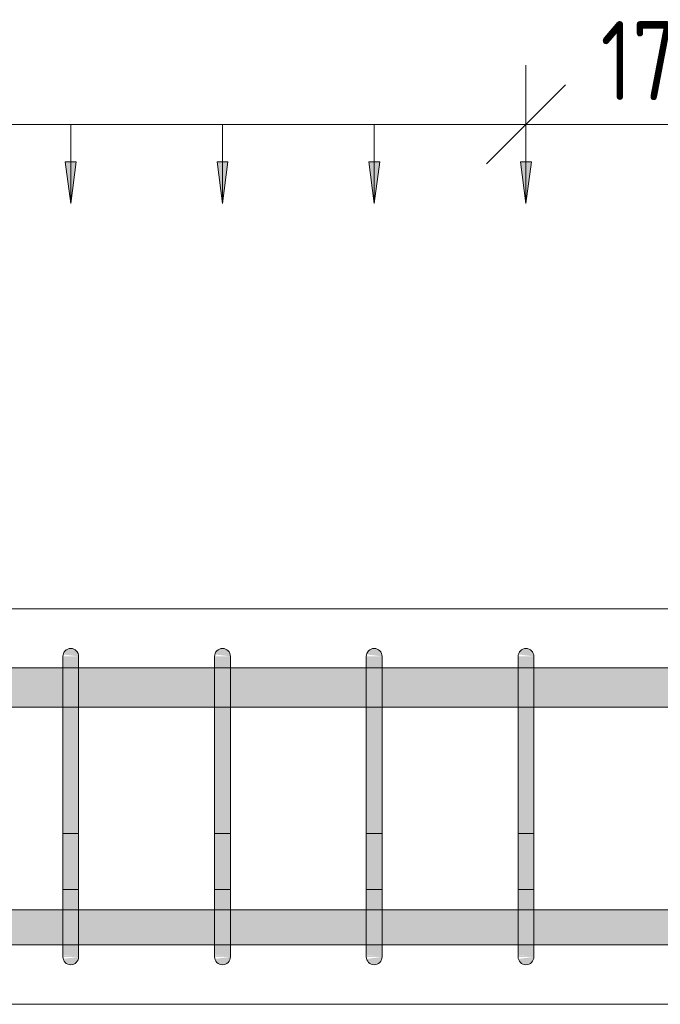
# Model space of a CAD drawing. Header units: millimetres. Extents: x 4307 to 42792, y 1610 to 10025.
# Tile 64 of 256: x 11118 to 11523, y 8670 to 9293. Entities that reach past the tile are written whole.
import ezdxf

# ---------------------------------------------------------------- set-up
doc = ezdxf.new("R2010")
doc.units = ezdxf.units.MM
for name, color, linetype, lineweight in [('A-ANNO-DIMS', 211, 'Continuous', 5), ('A-ANNO-DIMS-25', 211, 'Continuous', 5), ('S-BEAM', 12, 'Continuous', 9), ('S-RBAR', 171, 'Continuous', 5)]:
    doc.layers.add(name, color=color, linetype=linetype, lineweight=lineweight)
doc.styles.add('Arial_1', font='arial.ttf', dxfattribs={"height": 62.5})
doc.styles.add('ISOCPEUR_2', font='isocpeur.ttf', dxfattribs={"width": 0.8, "height": 50})
doc.dimstyles.new('Vnitřní', dxfattribs={"dimscale": 304.8, "dimtxt": 49.799059, "dimasz": 0.164042, "dimexe": 0.123031, "dimexo": 0.0625, "dimgap": 0, "dimtad": 1, "dimdec": 0, "dimzin": 0, "dimdsep": 46, "dimtxsty": 'ISOCPEUR_2', "dimblk1": 'OBLIQUE', "dimblk2": 'OBLIQUE', "dimsah": 1, "dimcen": 0.09, "dimdle": 0.123031, "dimazin": 0, "dimtfac": 1, "dimtdec": 4, "dimtix": 1, "dimtmove": 0, "dimatfit": 3, "dimfxl": 0.123031, "dimfxlon": 1, "dimtvp": 1, "dimtolj": 1, "dimtzin": 0, "dimarcsym": 2})
doc.dimstyles.new('Výztuž_kusy__řezy_', dxfattribs={"dimscale": 304.8, "dimtxt": 0.18, "dimasz": 0, "dimexe": 0, "dimexo": 0.0625, "dimgap": 0.082021, "dimtad": 1, "dimdec": 0, "dimzin": 0, "dimdsep": 46, "dimtxsty": 'Arial_1', "dimblk1": 'NONE', "dimblk2": 'NONE', "dimsah": 1, "dimcen": 0.09, "dimazin": 0, "dimtfac": 1, "dimtdec": 4, "dimtix": 1, "dimtmove": 0, "dimatfit": 3, "dimfxl": 0.164042, "dimfxlon": 1, "dimtvp": 1, "dimtfill": 1, "dimtolj": 1, "dimtzin": 0, "dimarcsym": 2})

# ---------------------------------------------------------------- blocks, each defined once
blk = doc.blocks.new('DIMBLOCK67-V1')
at = {"layer": 'A-ANNO-DIMS-25'}
for points in [[(11054.14, 9176.43), (11057.6, 9202.72), (11050.68, 9202.72)], [(11150.16, 9176.43), (11153.62, 9202.72), (11146.7, 9202.72)]]:
    blk.add_hatch(color=256, dxfattribs=at).paths.add_polyline_path(points)
for p, q in [((11054.14, 9226.43), (11150.16, 9226.43)), ((11054.14, 9226.43), (11054.14, 9226.43)), ((11054.14, 9226.43), (11054.14, 9176.43)), ((11150.16, 9226.43), (11150.16, 9226.43)), ((11150.16, 9226.43), (11150.16, 9176.43)), ((11057.6, 9202.72), (11050.68, 9202.72)), ((11050.68, 9202.72), (11054.14, 9176.43)), ((11054.14, 9176.43), (11057.6, 9202.72)), ((11153.62, 9202.72), (11146.7, 9202.72)), ((11146.7, 9202.72), (11150.16, 9176.43)), ((11150.16, 9176.43), (11153.62, 9202.72))]:
    blk.add_line(p, q, dxfattribs=at)
blk = doc.blocks.new('_None')
blk = doc.blocks.new('DIMBLOCK68-V1')
at = {"layer": 'A-ANNO-DIMS-25'}
for points in [[(11150.16, 9176.43), (11153.62, 9202.72), (11146.7, 9202.72)], [(11246.17, 9176.43), (11249.63, 9202.72), (11242.71, 9202.72)]]:
    blk.add_hatch(color=256, dxfattribs=at).paths.add_polyline_path(points)
for p, q in [((11150.16, 9226.43), (11246.17, 9226.43)), ((11150.16, 9226.43), (11150.16, 9226.43)), ((11150.16, 9226.43), (11150.16, 9176.43)), ((11246.17, 9226.43), (11246.17, 9226.43)), ((11246.17, 9226.43), (11246.17, 9176.43)), ((11153.62, 9202.72), (11146.7, 9202.72)), ((11146.7, 9202.72), (11150.16, 9176.43)), ((11150.16, 9176.43), (11153.62, 9202.72)), ((11249.63, 9202.72), (11242.71, 9202.72)), ((11242.71, 9202.72), (11246.17, 9176.43)), ((11246.17, 9176.43), (11249.63, 9202.72))]:
    blk.add_line(p, q, dxfattribs=at)
blk = doc.blocks.new('DIMBLOCK69-V1')
at = {"layer": 'A-ANNO-DIMS-25'}
for points in [[(11246.17, 9176.43), (11249.63, 9202.72), (11242.71, 9202.72)], [(11342.19, 9176.43), (11345.65, 9202.72), (11338.73, 9202.72)]]:
    blk.add_hatch(color=256, dxfattribs=at).paths.add_polyline_path(points)
for p, q in [((11246.17, 9226.43), (11342.19, 9226.43)), ((11246.17, 9226.43), (11246.17, 9226.43)), ((11246.17, 9226.43), (11246.17, 9176.43)), ((11342.19, 9226.43), (11342.19, 9226.43)), ((11342.19, 9226.43), (11342.19, 9176.43)), ((11249.63, 9202.72), (11242.71, 9202.72)), ((11242.71, 9202.72), (11246.17, 9176.43)), ((11246.17, 9176.43), (11249.63, 9202.72)), ((11345.65, 9202.72), (11338.73, 9202.72)), ((11338.73, 9202.72), (11342.19, 9176.43)), ((11342.19, 9176.43), (11345.65, 9202.72))]:
    blk.add_line(p, q, dxfattribs=at)
blk = doc.blocks.new('DIMBLOCK70-V1')
at = {"layer": 'A-ANNO-DIMS-25'}
for points in [[(11342.19, 9176.43), (11345.65, 9202.72), (11338.73, 9202.72)], [(11438.2, 9176.43), (11441.67, 9202.72), (11434.74, 9202.72)]]:
    blk.add_hatch(color=256, dxfattribs=at).paths.add_polyline_path(points)
for p, q in [((11342.19, 9226.43), (11438.2, 9226.43)), ((11342.19, 9226.43), (11342.19, 9226.43)), ((11342.19, 9226.43), (11342.19, 9176.43)), ((11438.2, 9226.43), (11438.2, 9226.43)), ((11438.2, 9226.43), (11438.2, 9176.43)), ((11345.65, 9202.72), (11338.73, 9202.72)), ((11338.73, 9202.72), (11342.19, 9176.43)), ((11342.19, 9176.43), (11345.65, 9202.72)), ((11441.67, 9202.72), (11434.74, 9202.72)), ((11434.74, 9202.72), (11438.2, 9176.43)), ((11438.2, 9176.43), (11441.67, 9202.72))]:
    blk.add_line(p, q, dxfattribs=at)
blk = doc.blocks.new('DIMBLOCK71-V1')
at = {"layer": 'A-ANNO-DIMS-25'}
for points in [[(10190, 9176.43), (10193.46, 9202.72), (10186.54, 9202.72)], [(10286.02, 9176.43), (10289.48, 9202.72), (10282.55, 9202.72)], [(10382.03, 9176.43), (10385.49, 9202.72), (10378.57, 9202.72)], [(10478.05, 9176.43), (10481.51, 9202.72), (10474.59, 9202.72)], [(10574.06, 9176.43), (10577.52, 9202.72), (10570.6, 9202.72)], [(10670.08, 9176.43), (10673.54, 9202.72), (10666.62, 9202.72)], [(10766.09, 9176.43), (10769.56, 9202.72), (10762.63, 9202.72)], [(10862.11, 9176.43), (10865.57, 9202.72), (10858.65, 9202.72)], [(10958.13, 9176.43), (10961.59, 9202.72), (10954.66, 9202.72)], [(11054.14, 9176.43), (11057.6, 9202.72), (11050.68, 9202.72)], [(11150.16, 9176.43), (11153.62, 9202.72), (11146.7, 9202.72)], [(11246.17, 9176.43), (11249.63, 9202.72), (11242.71, 9202.72)], [(11342.19, 9176.43), (11345.65, 9202.72), (11338.73, 9202.72)], [(11438.2, 9176.43), (11441.67, 9202.72), (11434.74, 9202.72)]]:
    blk.add_hatch(color=256, dxfattribs=at).paths.add_polyline_path(points)
for p, q in [((10190, 9226.43), (11438.2, 9226.43)), ((10190, 9226.43), (10286.02, 9226.43)), ((10190, 9226.43), (10190, 9226.43)), ((10190, 9226.43), (10190, 9176.43)), ((10286.02, 9226.43), (10382.03, 9226.43)), ((10286.02, 9226.43), (10286.02, 9226.43)), ((10286.02, 9226.43), (10286.02, 9176.43)), ((10382.03, 9226.43), (10478.05, 9226.43)), ((10382.03, 9226.43), (10382.03, 9226.43)), ((10382.03, 9226.43), (10382.03, 9176.43)), ((10478.05, 9226.43), (10574.06, 9226.43)), ((10478.05, 9226.43), (10478.05, 9226.43)), ((10478.05, 9226.43), (10478.05, 9176.43)), ((10574.06, 9226.43), (10670.08, 9226.43)), ((10574.06, 9226.43), (10574.06, 9226.43)), ((10574.06, 9226.43), (10574.06, 9176.43)), ((10670.08, 9226.43), (10766.09, 9226.43)), ((10670.08, 9226.43), (10670.08, 9226.43)), ((10670.08, 9226.43), (10670.08, 9176.43)), ((10766.09, 9226.43), (10862.11, 9226.43)), ((10766.09, 9226.43), (10766.09, 9226.43)), ((10766.09, 9226.43), (10766.09, 9176.43)), ((10862.11, 9226.43), (10958.13, 9226.43)), ((10862.11, 9226.43), (10862.11, 9226.43)), ((10862.11, 9226.43), (10862.11, 9176.43)), ((10958.13, 9226.43), (11054.14, 9226.43)), ((10958.13, 9226.43), (10958.13, 9226.43)), ((10958.13, 9226.43), (10958.13, 9176.43)), ((11054.14, 9226.43), (11150.16, 9226.43)), ((11054.14, 9226.43), (11054.14, 9226.43)), ((11054.14, 9226.43), (11054.14, 9176.43)), ((11150.16, 9226.43), (11246.17, 9226.43)), ((11150.16, 9226.43), (11150.16, 9226.43)), ((11150.16, 9226.43), (11150.16, 9176.43)), ((11246.17, 9226.43), (11342.19, 9226.43)), ((11246.17, 9226.43), (11246.17, 9226.43)), ((11246.17, 9226.43), (11246.17, 9176.43)), ((11342.19, 9226.43), (11438.2, 9226.43)), ((11342.19, 9226.43), (11342.19, 9226.43)), ((11342.19, 9226.43), (11342.19, 9176.43)), ((11438.2, 9226.43), (11438.2, 9226.43)), ((11438.2, 9226.43), (11438.2, 9176.43)), ((10193.46, 9202.72), (10186.54, 9202.72)), ((10186.54, 9202.72), (10190, 9176.43)), ((10190, 9176.43), (10193.46, 9202.72)), ((10289.48, 9202.72), (10282.55, 9202.72)), ((10282.55, 9202.72), (10286.02, 9176.43)), ((10286.02, 9176.43), (10289.48, 9202.72)), ((10385.49, 9202.72), (10378.57, 9202.72)), ((10378.57, 9202.72), (10382.03, 9176.43)), ((10382.03, 9176.43), (10385.49, 9202.72)), ((10481.51, 9202.72), (10474.59, 9202.72)), ((10474.59, 9202.72), (10478.05, 9176.43)), ((10478.05, 9176.43), (10481.51, 9202.72)), ((10577.52, 9202.72), (10570.6, 9202.72)), ((10570.6, 9202.72), (10574.06, 9176.43)), ((10574.06, 9176.43), (10577.52, 9202.72)), ((10673.54, 9202.72), (10666.62, 9202.72)), ((10666.62, 9202.72), (10670.08, 9176.43)), ((10670.08, 9176.43), (10673.54, 9202.72)), ((10769.56, 9202.72), (10762.63, 9202.72)), ((10762.63, 9202.72), (10766.09, 9176.43)), ((10766.09, 9176.43), (10769.56, 9202.72)), ((10865.57, 9202.72), (10858.65, 9202.72)), ((10858.65, 9202.72), (10862.11, 9176.43)), ((10862.11, 9176.43), (10865.57, 9202.72)), ((10961.59, 9202.72), (10954.66, 9202.72)), ((10954.66, 9202.72), (10958.13, 9176.43)), ((10958.13, 9176.43), (10961.59, 9202.72)), ((11057.6, 9202.72), (11050.68, 9202.72)), ((11050.68, 9202.72), (11054.14, 9176.43)), ((11054.14, 9176.43), (11057.6, 9202.72)), ((11153.62, 9202.72), (11146.7, 9202.72)), ((11146.7, 9202.72), (11150.16, 9176.43)), ((11150.16, 9176.43), (11153.62, 9202.72)), ((11249.63, 9202.72), (11242.71, 9202.72)), ((11242.71, 9202.72), (11246.17, 9176.43)), ((11246.17, 9176.43), (11249.63, 9202.72)), ((11345.65, 9202.72), (11338.73, 9202.72)), ((11338.73, 9202.72), (11342.19, 9176.43)), ((11342.19, 9176.43), (11345.65, 9202.72)), ((11441.67, 9202.72), (11434.74, 9202.72)), ((11434.74, 9202.72), (11438.2, 9176.43)), ((11438.2, 9176.43), (11441.67, 9202.72))]:
    blk.add_line(p, q, dxfattribs=at)
blk = doc.blocks.new('DIMBLOCK208-V1')
at = {"layer": 'A-ANNO-DIMS-25'}
for p, q in [((11438.2, 9226.43), (11438.2, 9263.93)), ((11608.2, 9226.43), (11608.2, 9263.93)), ((11438.2, 9226.43), (11463.2, 9251.43)), ((11608.2, 9226.43), (11633.2, 9251.43)), ((11400.7, 9226.43), (11645.7, 9226.43)), ((11438.2, 9226.43), (11413.2, 9201.43)), ((11438.2, 9226.43), (11438.2, 9188.93)), ((11608.2, 9226.43), (11583.2, 9201.43)), ((11608.2, 9226.43), (11608.2, 9188.93))]:
    blk.add_line(p, q, dxfattribs=at)
at = {"layer": 'A-ANNO-DIMS-25', "color": 0, "insert": (11485.38, 9291.76), "char_height": 50, "width": 90.7875, "attachment_point": 1, "line_spacing_factor": 1.149209, "style": 'ISOCPEUR_2'}
blk.add_mtext('170', dxfattribs=at)
blk = doc.blocks.new('_Oblique')
at = {"color": 0, "linetype": 'ByBlock', "lineweight": -2}
blk.add_line((-0.5, -0.5), (0.5, 0.5), dxfattribs=at)

msp = doc.modelspace()

# ---------------------------------------------------------------- hatches: boundary and pattern name
at = {"layer": 'S-RBAR'}
for points in [[(11155.16, 8890), (11154.99, 8891.29), (11154.49, 8892.5), (11153.69, 8893.54), (11152.66, 8894.33), (11151.45, 8894.83), (11150.16, 8895), (11148.86, 8894.83), (11147.66, 8894.33), (11146.62, 8893.54), (11145.83, 8892.5), (11145.33, 8891.29), (11154.99, 8890.02)], [(11251.17, 8890), (11251, 8891.29), (11250.5, 8892.5), (11249.71, 8893.54), (11248.67, 8894.33), (11247.47, 8894.83), (11246.17, 8895), (11244.88, 8894.83), (11243.67, 8894.33), (11242.64, 8893.54), (11241.84, 8892.5), (11241.34, 8891.29), (11251, 8890.02)], [(11347.19, 8890), (11347.02, 8891.29), (11346.52, 8892.5), (11345.72, 8893.54), (11344.69, 8894.33), (11343.48, 8894.83), (11342.19, 8895), (11340.89, 8894.83), (11339.69, 8894.33), (11338.65, 8893.54), (11337.86, 8892.5), (11337.36, 8891.29), (11347.02, 8890.02)], [(11443.2, 8890), (11443.03, 8891.29), (11442.53, 8892.5), (11441.74, 8893.54), (11440.7, 8894.33), (11439.5, 8894.83), (11438.2, 8895), (11436.91, 8894.83), (11435.7, 8894.33), (11434.67, 8893.54), (11433.87, 8892.5), (11433.38, 8891.29), (11443.03, 8890.02)], [(11155.16, 8865), (11155.16, 8890), (11145.16, 8890), (11145.16, 8865)], [(11251.17, 8865), (11251.17, 8890), (11241.17, 8890), (11241.17, 8865)], [(11347.19, 8865), (11347.19, 8890), (11337.19, 8890), (11337.19, 8865)], [(11443.2, 8865), (11443.2, 8890), (11433.2, 8890), (11433.2, 8865)], [(11155.16, 8725), (11155.16, 8865), (11145.16, 8865), (11145.16, 8725)], [(11251.17, 8725), (11251.17, 8865), (11241.17, 8865), (11241.17, 8725)], [(11347.19, 8725), (11347.19, 8865), (11337.19, 8865), (11337.19, 8725)], [(11443.2, 8725), (11443.2, 8865), (11433.2, 8865), (11433.2, 8725)], [(11150.16, 8695), (11151.45, 8695.17), (11152.66, 8695.67), (11153.69, 8696.46), (11154.49, 8697.5), (11154.99, 8698.71), (11154.99, 8699.98), (11145.33, 8698.71), (11145.83, 8697.5), (11146.62, 8696.46), (11147.66, 8695.67), (11148.86, 8695.17)], [(11246.17, 8695), (11247.47, 8695.17), (11248.67, 8695.67), (11249.71, 8696.46), (11250.5, 8697.5), (11251, 8698.71), (11251, 8699.98), (11241.34, 8698.71), (11241.84, 8697.5), (11242.64, 8696.46), (11243.67, 8695.67), (11244.88, 8695.17)], [(11342.19, 8695), (11343.48, 8695.17), (11344.69, 8695.67), (11345.72, 8696.46), (11346.52, 8697.5), (11347.02, 8698.71), (11347.02, 8699.98), (11337.36, 8698.71), (11337.86, 8697.5), (11338.65, 8696.46), (11339.69, 8695.67), (11340.89, 8695.17)], [(11438.2, 8695), (11439.5, 8695.17), (11440.7, 8695.67), (11441.74, 8696.46), (11442.53, 8697.5), (11443.03, 8698.71), (11443.03, 8699.98), (11433.38, 8698.71), (11433.87, 8697.5), (11435.2, 8696.05), (11435.7, 8695.67), (11436.91, 8695.17)]]:
    msp.add_hatch(color=7, dxfattribs=at).paths.add_polyline_path(points)
h = msp.add_hatch(color=7, dxfattribs=at)
h.paths.add_polyline_path([(7690, 8857.8), (7847.89, 8857.8), (7847.89, 8882.8), (7690, 8882.8), (7690, 8879.13)])
h.paths.add_polyline_path([(10963.13, 8857.8), (11049.14, 8857.8), (11049.14, 8882.8), (10963.13, 8882.8), (10963.13, 8865)])
h.paths.add_polyline_path([(12345, 8857.8), (12345, 8882.8), (12180.45, 8882.8), (12180.45, 8857.8), (12338.34, 8857.8)])
h.paths.add_polyline_path([(9995, 8857.8), (10035, 8857.8), (10035, 8882.8), (9995, 8882.8), (9995, 8865)])
h.paths.add_polyline_path([(7857.89, 8857.8), (8030.39, 8857.8), (8030.39, 8882.8), (7857.89, 8882.8), (7857.89, 8865)])
h.paths.add_polyline_path([(9275.54, 8857.8), (9335, 8857.8), (9335, 8882.8), (9245, 8882.8), (9245, 8857.8)])
h.paths.add_polyline_path([(9982.34, 8857.8), (9985, 8857.8), (9985, 8882.8), (9945, 8882.8), (9945, 8857.8)])
h.paths.add_polyline_path([(9395, 8857.8), (9435, 8857.8), (9435, 8882.8), (9395, 8882.8), (9395, 8865)])
h.paths.add_polyline_path([(12170.45, 8857.8), (12170.45, 8882.8), (11991.37, 8882.8), (11991.37, 8857.8), (12102.74, 8857.8)])
h.paths.add_polyline_path([(10045, 8857.8), (10085, 8857.8), (10085, 8882.8), (10045, 8882.8), (10045, 8865)])
h.paths.add_polyline_path([(8040.39, 8857.8), (8212.89, 8857.8), (8212.89, 8882.8), (8040.39, 8882.8), (8040.39, 8865)])
h.paths.add_polyline_path([(9354.08, 8857.8), (9385, 8857.8), (9385, 8882.8), (9345, 8882.8), (9345, 8857.8)])
h.paths.add_polyline_path([(9935, 8857.8), (9935, 8882.8), (9895, 8882.8), (9895, 8857.8), (9903.81, 8857.8)])
h.paths.add_polyline_path([(8222.89, 8857.8), (8371.42, 8857.8), (8371.42, 8882.8), (8222.89, 8882.8), (8222.89, 8865)])
h.paths.add_polyline_path([(10924.74, 8857.8), (10953.13, 8857.8), (10953.13, 8882.8), (10867.11, 8882.8), (10867.11, 8857.8)])
h.paths.add_polyline_path([(10095, 8857.8), (10185, 8857.8), (10185, 8882.8), (10095, 8882.8), (10095, 8865)])
h.paths.add_polyline_path([(11981.37, 8857.8), (11981.37, 8882.8), (11802.29, 8882.8), (11802.29, 8857.8), (11945.67, 8857.8)])
h.paths.add_polyline_path([(10857.11, 8857.8), (10857.11, 8882.8), (10771.09, 8882.8), (10771.09, 8857.8), (10846.21, 8857.8)])
h.paths.add_polyline_path([(9835, 8857.8), (9835, 8882.8), (9795, 8882.8), (9795, 8857.8), (9825.28, 8857.8)])
h.paths.add_polyline_path([(8381.42, 8857.8), (8467.37, 8857.8), (8467.37, 8882.8), (8381.42, 8882.8), (8381.42, 8865)])
h.paths.add_polyline_path([(9885, 8857.8), (9885, 8882.8), (9845, 8882.8), (9845, 8857.8)])
h.paths.add_polyline_path([(8477.37, 8857.8), (8563.33, 8857.8), (8563.33, 8882.8), (8477.37, 8882.8), (8477.37, 8865)])
h.paths.add_polyline_path([(10195, 8857.8), (10281.02, 8857.8), (10281.02, 8882.8), (10195, 8882.8), (10195, 8865)])
h.paths.add_polyline_path([(11792.29, 8857.8), (11792.29, 8882.8), (11613.2, 8882.8), (11613.2, 8857.8), (11788.6, 8857.8)])
h.paths.add_polyline_path([(11059.14, 8857.8), (11145.16, 8857.8), (11145.16, 8882.8), (11059.14, 8882.8), (11059.14, 8865)])
h.paths.add_polyline_path([(9495, 8857.8), (9535, 8857.8), (9535, 8882.8), (9495, 8882.8), (9495, 8865)])
h.paths.add_polyline_path([(9785, 8857.8), (9785, 8882.8), (9745, 8882.8), (9745, 8857.8), (9746.74, 8857.8)])
h.paths.add_polyline_path([(11603.2, 8857.8), (11603.2, 8882.8), (11443.2, 8882.8), (11443.2, 8857.8), (11474.47, 8857.8)])
h.paths.add_polyline_path([(10291.02, 8857.8), (10377.03, 8857.8), (10377.03, 8882.8), (10291.02, 8882.8), (10291.02, 8865)])
h.paths.add_polyline_path([(8573.33, 8857.8), (8659.28, 8857.8), (8659.28, 8882.8), (8573.33, 8882.8), (8573.33, 8865)])
h.paths.add_polyline_path([(9235, 8857.8), (9235, 8882.8), (9149.05, 8882.8), (9149.05, 8857.8), (9197.01, 8857.8)])
h.paths.add_polyline_path([(10761.09, 8857.8), (10761.09, 8882.8), (10675.08, 8882.8), (10675.08, 8857.8), (10689.14, 8857.8)])
h.paths.add_polyline_path([(9685, 8857.8), (9685, 8882.8), (9645, 8882.8), (9645, 8857.8), (9668.21, 8857.8)])
h.paths.add_polyline_path([(8669.28, 8857.8), (8755.23, 8857.8), (8755.23, 8882.8), (8669.28, 8882.8), (8669.28, 8865)])
h.paths.add_polyline_path([(11433.2, 8857.8), (11433.2, 8882.8), (11347.19, 8882.8), (11347.19, 8857.8), (11395.94, 8857.8)])
h.paths.add_polyline_path([(9735, 8857.8), (9735, 8882.8), (9695, 8882.8), (9695, 8857.8)])
h.paths.add_polyline_path([(10387.03, 8857.8), (10473.05, 8857.8), (10473.05, 8882.8), (10387.03, 8882.8), (10387.03, 8865)])
h.paths.add_polyline_path([(8765.23, 8857.8), (8851.19, 8857.8), (8851.19, 8882.8), (8765.23, 8882.8), (8765.23, 8865)])
h.paths.add_polyline_path([(10483.05, 8857.8), (10569.06, 8857.8), (10569.06, 8882.8), (10483.05, 8882.8), (10483.05, 8865)])
h.paths.add_polyline_path([(8861.19, 8857.8), (8947.14, 8857.8), (8947.14, 8882.8), (8861.19, 8882.8), (8861.19, 8865)])
h.paths.add_polyline_path([(9635, 8857.8), (9635, 8882.8), (9595, 8882.8), (9595, 8857.8)])
h.paths.add_polyline_path([(11337.19, 8857.8), (11337.19, 8882.8), (11251.17, 8882.8), (11251.17, 8857.8), (11317.41, 8857.8)])
h.paths.add_polyline_path([(10579.06, 8857.8), (10665.08, 8857.8), (10665.08, 8882.8), (10579.06, 8882.8), (10579.06, 8865)])
h.paths.add_polyline_path([(9445, 8857.8), (9485, 8857.8), (9485, 8882.8), (9445, 8882.8), (9445, 8865)])
h.paths.add_polyline_path([(11241.17, 8857.8), (11241.17, 8882.8), (11155.16, 8882.8), (11155.16, 8857.8), (11160.34, 8857.8)])
h.paths.add_polyline_path([(9585, 8857.8), (9585, 8882.8), (9545, 8882.8), (9545, 8857.8), (9550.41, 8857.8)])
h.paths.add_polyline_path([(8957.14, 8857.8), (9043.09, 8857.8), (9043.09, 8882.8), (8957.14, 8882.8), (8957.14, 8865)])
h.paths.add_polyline_path([(9053.09, 8857.8), (9139.05, 8857.8), (9139.05, 8882.8), (9053.09, 8882.8), (9053.09, 8865)])
h = msp.add_hatch(color=7, dxfattribs=at)
h.paths.add_polyline_path([(12359.53, 8707.64), (12359.53, 8729.64), (12180.45, 8729.64), (12180.45, 8707.64), (12338.34, 8707.64)])
h.paths.add_polyline_path([(13830.46, 8707.64), (13862.89, 8707.92), (13862.89, 8729.64), (13776.87, 8729.64), (13776.87, 8707.64), (13791.2, 8707.64)])
h.paths.add_polyline_path([(11945.67, 8707.64), (11981.37, 8707.92), (11981.37, 8729.64), (11802.29, 8729.64), (11802.29, 8707.64), (11867.14, 8707.64)])
h.paths.add_polyline_path([(10532.07, 8707.64), (10569.06, 8707.92), (10569.06, 8729.64), (10483.05, 8729.64), (10483.05, 8707.64), (10492.81, 8707.64)])
h.paths.add_polyline_path([(9745, 8707.64), (9785, 8707.92), (9785, 8729.64), (9745, 8729.64), (9745, 8707.92)])
h.paths.add_polyline_path([(13872.89, 8707.64), (13958.91, 8707.92), (13958.91, 8729.64), (13872.89, 8729.64), (13872.89, 8707.92)])
h.paths.add_polyline_path([(10579.06, 8707.64), (10665.08, 8707.92), (10665.08, 8729.64), (10579.06, 8729.64), (10579.06, 8707.92)])
h.paths.add_polyline_path([(11991.37, 8707.64), (12170.45, 8707.92), (12170.45, 8729.64), (11991.37, 8729.64), (11991.37, 8707.92)])
h.paths.add_polyline_path([(13968.91, 8707.64), (14054.92, 8707.92), (14054.92, 8729.64), (13968.91, 8729.64), (13968.91, 8707.92)])
h.paths.add_polyline_path([(10675.08, 8707.64), (10761.09, 8707.92), (10761.09, 8729.64), (10675.08, 8729.64), (10675.08, 8707.92)])
h.paths.add_polyline_path([(9727.7, 8707.64), (9735, 8707.92), (9735, 8729.64), (9727.7, 8729.64), (9727.7, 8707.92)])
h.paths.add_polyline_path([(11792.29, 8707.64), (11792.29, 8729.64), (11613.2, 8729.64), (11613.2, 8707.64), (11788.6, 8707.64)])
h.paths.add_polyline_path([(13766.87, 8707.64), (13766.87, 8729.64), (13680.86, 8729.64), (13680.86, 8707.64), (13751.93, 8707.64)])
h.paths.add_polyline_path([(14985, 8707.64), (14985, 8729.64), (14945, 8729.64), (14945, 8707.64), (14969.19, 8707.64)])
h.paths.add_polyline_path([(10473.05, 8707.64), (10473.05, 8729.64), (10387.03, 8729.64), (10387.03, 8707.64), (10453.54, 8707.64)])
h.paths.add_polyline_path([(15002.3, 8707.64), (15002.3, 8729.64), (14995, 8729.64), (14995, 8707.64)])
h.paths.add_polyline_path([(10377.03, 8707.64), (10377.03, 8729.64), (10291.02, 8729.64), (10291.02, 8707.64), (10375.01, 8707.64)])
h.paths.add_polyline_path([(14935, 8707.64), (14935, 8729.64), (14895, 8729.64), (14895, 8707.64), (14929.93, 8707.64)])
h.paths.add_polyline_path([(14064.92, 8707.64), (14150.94, 8707.92), (14150.94, 8729.64), (14064.92, 8729.64), (14064.92, 8707.92)])
h.paths.add_polyline_path([(11603.2, 8707.64), (11603.2, 8729.64), (11443.2, 8729.64), (11443.2, 8707.64), (11592.27, 8707.64)])
h.paths.add_polyline_path([(12369.53, 8707.64), (12548.61, 8707.92), (12548.61, 8729.64), (12369.53, 8729.64), (12369.53, 8707.92)])
h.paths.add_polyline_path([(10281.02, 8707.64), (10281.02, 8729.64), (10195, 8729.64), (10195, 8707.64), (10257.21, 8707.64)])
h.paths.add_polyline_path([(13670.86, 8707.64), (13670.86, 8729.64), (13584.84, 8729.64), (13584.84, 8707.64), (13634.13, 8707.64)])
h.paths.add_polyline_path([(9795, 8707.64), (9835, 8707.92), (9835, 8729.64), (9795, 8729.64), (9795, 8707.92)])
h.paths.add_polyline_path([(14160.94, 8707.64), (14246.95, 8707.92), (14246.95, 8729.64), (14160.94, 8729.64), (14160.94, 8707.92)])
h.paths.add_polyline_path([(10771.09, 8707.64), (10857.11, 8707.92), (10857.11, 8729.64), (10771.09, 8729.64), (10771.09, 8707.92)])
h.paths.add_polyline_path([(9845, 8707.64), (9885, 8707.92), (9885, 8729.64), (9845, 8729.64), (9845, 8707.92)])
h.paths.add_polyline_path([(13574.84, 8707.64), (13574.84, 8729.64), (13488.83, 8729.64), (13488.83, 8707.64), (13555.6, 8707.64)])
h.paths.add_polyline_path([(14256.95, 8707.64), (14342.97, 8707.92), (14342.97, 8729.64), (14256.95, 8729.64), (14256.95, 8707.92)])
h.paths.add_polyline_path([(9895, 8707.64), (9935, 8707.92), (9935, 8729.64), (9895, 8729.64), (9895, 8707.92)])
h.paths.add_polyline_path([(12558.61, 8707.64), (12737.69, 8707.92), (12737.69, 8729.64), (12558.61, 8729.64), (12558.61, 8707.92)])
h.paths.add_polyline_path([(11433.2, 8707.64), (11433.2, 8729.64), (11347.19, 8729.64), (11347.19, 8707.64), (11395.94, 8707.64)])
h.paths.add_polyline_path([(14885, 8707.64), (14885, 8729.64), (14845, 8729.64), (14845, 8707.64), (14851.39, 8707.64)])
h.paths.add_polyline_path([(10185, 8707.64), (10185, 8729.64), (10095, 8729.64), (10095, 8707.64), (10178.68, 8707.64)])
h.paths.add_polyline_path([(14835, 8707.64), (14835, 8729.64), (14795, 8729.64), (14795, 8707.64), (14812.13, 8707.64)])
h.paths.add_polyline_path([(10867.11, 8707.64), (10953.13, 8707.92), (10953.13, 8729.64), (10867.11, 8729.64), (10867.11, 8707.92)])
h.paths.add_polyline_path([(11337.19, 8707.64), (11337.19, 8729.64), (11251.17, 8729.64), (11251.17, 8707.64), (11317.41, 8707.64)])
h.paths.add_polyline_path([(14785, 8707.64), (14785, 8729.64), (14745, 8729.64), (14745, 8707.64), (14772.86, 8707.64)])
h.paths.add_polyline_path([(10963.13, 8707.64), (11049.14, 8707.92), (11049.14, 8729.64), (10963.13, 8729.64), (10963.13, 8707.92)])
h.paths.add_polyline_path([(12747.69, 8707.64), (12926.77, 8707.92), (12926.77, 8729.64), (12747.69, 8729.64), (12747.69, 8707.92)])
h.paths.add_polyline_path([(14352.97, 8707.64), (14438.98, 8707.92), (14438.98, 8729.64), (14352.97, 8729.64), (14352.97, 8707.92)])
h.paths.add_polyline_path([(13478.83, 8707.64), (13478.83, 8729.64), (13392.81, 8729.64), (13392.81, 8707.64), (13477.07, 8707.64)])
h.paths.add_polyline_path([(10085, 8707.64), (10085, 8729.64), (10045, 8729.64), (10045, 8707.64), (10060.88, 8707.64)])
h.paths.add_polyline_path([(14448.98, 8707.64), (14535, 8707.92), (14535, 8729.64), (14448.98, 8729.64), (14448.98, 8707.92)])
h.paths.add_polyline_path([(11241.17, 8707.64), (11241.17, 8729.64), (11155.16, 8729.64), (11155.16, 8707.64), (11238.87, 8707.64)])
h.paths.add_polyline_path([(13382.81, 8707.64), (13382.81, 8729.64), (13296.8, 8729.64), (13296.8, 8707.64), (13359.27, 8707.64)])
h.paths.add_polyline_path([(9945, 8707.64), (9985, 8707.92), (9985, 8729.64), (9945, 8729.64), (9945, 8707.92)])
h.paths.add_polyline_path([(12936.77, 8707.64), (13115.85, 8707.92), (13115.85, 8729.64), (12936.77, 8729.64), (12936.77, 8707.92)])
h.paths.add_polyline_path([(10035, 8707.64), (10035, 8729.64), (9995, 8729.64), (9995, 8707.64), (10021.61, 8707.64)])
h.paths.add_polyline_path([(14735, 8707.64), (14735, 8729.64), (14695, 8729.64), (14695, 8707.64), (14733.59, 8707.64)])
h.paths.add_polyline_path([(11145.16, 8707.64), (11145.16, 8729.64), (11059.14, 8729.64), (11059.14, 8707.64), (11121.07, 8707.64)])
h.paths.add_polyline_path([(14545, 8707.64), (14635, 8707.92), (14635, 8729.64), (14545, 8729.64), (14545, 8707.92)])
h.paths.add_polyline_path([(13286.8, 8707.64), (13286.8, 8729.64), (13125.85, 8729.64), (13125.85, 8707.64), (13280.73, 8707.64)])
h.paths.add_polyline_path([(14685, 8707.64), (14685, 8729.64), (14645, 8729.64), (14645, 8707.64), (14655.06, 8707.64)])
h = msp.add_hatch(color=7, dxfattribs=at)
h.paths.add_polyline_path([(11155.16, 8703.08), (11155.16, 8703.74), (11153.8, 8703.89), (11152.96, 8703.51)])
h.paths.add_polyline_path([(11149.67, 8705.53), (11147.98, 8707.49), (11145.16, 8707.92), (11145.16, 8706.75)])
h.paths.add_polyline_path([(11155.16, 8711.72), (11155.16, 8713.44), (11145.16, 8715.43), (11149.88, 8711.91)])
h.paths.add_polyline_path([(11153.13, 8724.03), (11155.16, 8724.24), (11155.16, 8725), (11145.16, 8725), (11145.16, 8724.03)])
h = msp.add_hatch(color=7, dxfattribs=at)
h.paths.add_polyline_path([(11155.16, 8700), (11155.16, 8703.08), (11152.96, 8703.51), (11153.8, 8703.89), (11155.16, 8703.74), (11155.16, 8711.72), (11150.63, 8711.99), (11145.16, 8715.43), (11145.16, 8708.15), (11148.13, 8707.32), (11149.67, 8705.53), (11145.16, 8706.75), (11145.33, 8700.99), (11147.24, 8700.85), (11151.45, 8700.4)])
h.paths.add_polyline_path([(11145.16, 8700), (11155.16, 8700), (11145.16, 8700.85)])
h.paths.add_polyline_path([(11155.16, 8713.44), (11155.16, 8724.24), (11153.13, 8724.03), (11145.16, 8724.03), (11145.16, 8715.43)])
h = msp.add_hatch(color=7, dxfattribs=at)
h.paths.add_polyline_path([(11251.17, 8703.08), (11251.17, 8703.74), (11249.82, 8703.89), (11248.97, 8703.51)])
h.paths.add_polyline_path([(11245.68, 8705.53), (11244, 8707.49), (11241.17, 8707.92), (11241.17, 8706.75)])
h.paths.add_polyline_path([(11251.17, 8711.72), (11251.17, 8713.44), (11241.17, 8715.43), (11245.9, 8711.91)])
h.paths.add_polyline_path([(11249.14, 8724.03), (11251.17, 8724.24), (11251.17, 8725), (11241.17, 8725), (11241.17, 8724.03)])
h = msp.add_hatch(color=7, dxfattribs=at)
h.paths.add_polyline_path([(11251.17, 8700), (11251.17, 8703.08), (11248.97, 8703.51), (11249.82, 8703.89), (11251.17, 8703.74), (11251.17, 8711.72), (11246.64, 8711.99), (11241.17, 8715.43), (11241.17, 8708.15), (11244.15, 8707.32), (11245.68, 8705.53), (11241.17, 8706.75), (11241.34, 8700.99), (11243.26, 8700.85), (11247.47, 8700.4)])
h.paths.add_polyline_path([(11241.17, 8700), (11251.17, 8700), (11241.17, 8700.85)])
h.paths.add_polyline_path([(11251.17, 8713.44), (11251.17, 8724.24), (11249.14, 8724.03), (11241.17, 8724.03), (11241.17, 8715.43)])
h = msp.add_hatch(color=7, dxfattribs=at)
h.paths.add_polyline_path([(11347.19, 8703.08), (11347.19, 8703.74), (11345.83, 8703.89), (11344.99, 8703.51)])
h.paths.add_polyline_path([(11341.7, 8705.53), (11340.02, 8707.49), (11337.19, 8707.92), (11337.19, 8706.75)])
h.paths.add_polyline_path([(11347.19, 8711.72), (11347.19, 8713.44), (11337.19, 8715.43), (11341.91, 8711.91)])
h.paths.add_polyline_path([(11345.16, 8724.03), (11347.19, 8724.24), (11347.19, 8725), (11337.19, 8725), (11337.19, 8724.03)])
h = msp.add_hatch(color=7, dxfattribs=at)
h.paths.add_polyline_path([(11347.19, 8700), (11347.19, 8703.08), (11344.99, 8703.51), (11345.83, 8703.89), (11347.19, 8703.74), (11347.19, 8711.72), (11342.66, 8711.99), (11337.19, 8715.43), (11337.19, 8708.15), (11340.16, 8707.32), (11341.7, 8705.53), (11337.19, 8706.75), (11337.36, 8700.99), (11339.28, 8700.85), (11343.48, 8700.4)])
h.paths.add_polyline_path([(11337.19, 8700), (11347.19, 8700), (11337.19, 8700.85)])
h.paths.add_polyline_path([(11347.19, 8713.44), (11347.19, 8724.24), (11345.16, 8724.03), (11337.19, 8724.03), (11337.19, 8715.43)])
h = msp.add_hatch(color=7, dxfattribs=at)
h.paths.add_polyline_path([(11443.2, 8703.08), (11443.2, 8703.74), (11441.85, 8703.89), (11441, 8703.51)])
h.paths.add_polyline_path([(11437.71, 8705.53), (11436.03, 8707.49), (11433.2, 8707.92), (11433.2, 8706.75), (11435.2, 8706.21)])
h.paths.add_polyline_path([(11443.2, 8711.72), (11443.2, 8713.44), (11433.2, 8715.43), (11437.93, 8711.91)])
h.paths.add_polyline_path([(11441.18, 8724.03), (11443.2, 8724.24), (11443.2, 8725), (11433.2, 8725), (11433.2, 8724.03)])
h = msp.add_hatch(color=7, dxfattribs=at)
h.paths.add_polyline_path([(11443.2, 8700), (11443.2, 8703.08), (11441, 8703.51), (11441.85, 8703.89), (11443.2, 8703.74), (11443.2, 8711.72), (11438.67, 8711.99), (11433.2, 8715.43), (11433.2, 8708.15), (11436.18, 8707.32), (11437.71, 8705.53), (11433.2, 8706.75), (11433.38, 8700.99), (11435.29, 8700.85), (11439.5, 8700.4)])
h.paths.add_polyline_path([(11438.2, 8700), (11443.2, 8700), (11433.2, 8700.85), (11433.38, 8700), (11435.2, 8700)])
h.paths.add_polyline_path([(11443.2, 8713.44), (11443.2, 8724.24), (11441.18, 8724.03), (11433.2, 8724.03), (11433.2, 8715.43), (11435.2, 8715.03)])

# ---------------------------------------------------------------- linework, layer by layer
at = {"layer": 'S-BEAM'}
for p, q in [((9890, 8920), (14840, 8920)), ((9890, 8920), (14840, 8920)), ((14840, 8670), (9890, 8670)), ((9890, 8670), (14840, 8670))]:
    msp.add_line(p, q, dxfattribs=at)
at = {"layer": 'S-RBAR'}
for p, q in [((11145.16, 8865), (11145.16, 8890)), ((11145.16, 8865), (11145.16, 8890)), ((11155.16, 8865), (11155.16, 8890)), ((11155.16, 8865), (11155.16, 8890)), ((11241.17, 8865), (11241.17, 8890)), ((11241.17, 8865), (11241.17, 8890)), ((11251.17, 8865), (11251.17, 8890)), ((11251.17, 8865), (11251.17, 8890)), ((11337.19, 8865), (11337.19, 8890)), ((11337.19, 8865), (11337.19, 8890)), ((11347.19, 8865), (11347.19, 8890)), ((11347.19, 8865), (11347.19, 8890)), ((11433.2, 8865), (11433.2, 8890)), ((11433.2, 8865), (11433.2, 8890)), ((11443.2, 8865), (11443.2, 8890)), ((11443.2, 8865), (11443.2, 8890)), ((7690, 8882.8), (12345, 8882.8)), ((7690, 8882.8), (12345, 8882.8)), ((7690, 8882.8), (12345, 8882.8)), ((11145.16, 8725), (11145.16, 8865)), ((11145.16, 8865), (11145.16, 8725)), ((11155.16, 8725), (11155.16, 8865)), ((11155.16, 8865), (11155.16, 8725)), ((11241.17, 8725), (11241.17, 8865)), ((11241.17, 8865), (11241.17, 8725)), ((11251.17, 8725), (11251.17, 8865)), ((11251.17, 8865), (11251.17, 8725)), ((11337.19, 8725), (11337.19, 8865)), ((11337.19, 8865), (11337.19, 8725)), ((11347.19, 8725), (11347.19, 8865)), ((11347.19, 8865), (11347.19, 8725)), ((11433.2, 8725), (11433.2, 8865)), ((11433.2, 8865), (11433.2, 8725)), ((11443.2, 8725), (11443.2, 8865)), ((11443.2, 8865), (11443.2, 8725)), ((7690, 8857.8), (12345, 8857.8)), ((7690, 8857.8), (12345, 8857.8)), ((7690, 8857.8), (12345, 8857.8)), ((11145.16, 8778.03), (11145.16, 8742.68)), ((11145.16, 8778.03), (11155.16, 8778.03)), ((11155.16, 8778.03), (11155.16, 8742.68)), ((11241.17, 8778.03), (11241.17, 8742.68)), ((11241.17, 8778.03), (11251.17, 8778.03)), ((11251.17, 8778.03), (11251.17, 8742.68)), ((11337.19, 8778.03), (11337.19, 8742.68)), ((11337.19, 8778.03), (11347.19, 8778.03)), ((11347.19, 8778.03), (11347.19, 8742.68)), ((11433.2, 8778.03), (11433.2, 8742.68)), ((11433.2, 8778.03), (11443.2, 8778.03)), ((11443.2, 8778.03), (11443.2, 8742.68)), ((11145.16, 8700), (11145.16, 8742.68)), ((11155.16, 8742.68), (11145.16, 8742.68)), ((11145.16, 8707.32), (11145.16, 8742.68)), ((11155.16, 8700), (11155.16, 8742.68)), ((11155.16, 8707.32), (11155.16, 8742.68)), ((11241.17, 8700), (11241.17, 8742.68)), ((11251.17, 8742.68), (11241.17, 8742.68)), ((11241.17, 8707.32), (11241.17, 8742.68)), ((11251.17, 8700), (11251.17, 8742.68)), ((11251.17, 8707.32), (11251.17, 8742.68)), ((11337.19, 8700), (11337.19, 8742.68)), ((11347.19, 8742.68), (11337.19, 8742.68)), ((11337.19, 8707.32), (11337.19, 8742.68)), ((11347.19, 8700), (11347.19, 8742.68)), ((11347.19, 8707.32), (11347.19, 8742.68)), ((11433.2, 8700), (11433.2, 8742.68)), ((11443.2, 8742.68), (11433.2, 8742.68)), ((11433.2, 8707.32), (11433.2, 8742.68)), ((11443.2, 8700), (11443.2, 8742.68)), ((11443.2, 8707.32), (11443.2, 8742.68)), ((9727.7, 8729.64), (15002.3, 8729.64)), ((9727.7, 8729.64), (15002.3, 8729.64)), ((9727.7, 8729.64), (15002.3, 8729.64)), ((11145.16, 8700), (11145.16, 8725)), ((11145.16, 8707.32), (11145.16, 8725)), ((11155.16, 8700), (11155.16, 8725)), ((11155.16, 8700), (11155.16, 8725)), ((11241.17, 8700), (11241.17, 8725)), ((11241.17, 8707.32), (11241.17, 8725)), ((11251.17, 8700), (11251.17, 8725)), ((11251.17, 8700), (11251.17, 8725)), ((11337.19, 8700), (11337.19, 8725)), ((11337.19, 8707.32), (11337.19, 8725)), ((11347.19, 8700), (11347.19, 8725)), ((11347.19, 8700), (11347.19, 8725)), ((11433.2, 8700), (11433.2, 8725)), ((11433.2, 8707.32), (11433.2, 8725)), ((11443.2, 8700), (11443.2, 8725)), ((11443.2, 8700), (11443.2, 8725)), ((9727.7, 8707.64), (15002.3, 8707.64)), ((9727.7, 8707.64), (15002.3, 8707.64)), ((9727.7, 8707.64), (15002.3, 8707.64)), ((11145.16, 8700.85), (11145.16, 8707.32)), ((11145.16, 8700.85), (11145.16, 8707.32)), ((11155.16, 8700), (11155.16, 8707.32)), ((11241.17, 8700.85), (11241.17, 8707.32)), ((11241.17, 8700.85), (11241.17, 8707.32)), ((11251.17, 8700), (11251.17, 8707.32)), ((11337.19, 8700.85), (11337.19, 8707.32)), ((11337.19, 8700.85), (11337.19, 8707.32)), ((11347.19, 8700), (11347.19, 8707.32)), ((11433.2, 8700.85), (11433.2, 8707.32)), ((11433.2, 8700.85), (11433.2, 8707.32)), ((11443.2, 8700), (11443.2, 8707.32))]:
    msp.add_line(p, q, dxfattribs=at)
for centre, start, end in [((11150.16, 8890), 0, 180), ((11150.16, 8890), 0, 180), ((11246.17, 8890), 0, 180), ((11246.17, 8890), 0, 180), ((11342.19, 8890), 0, 180), ((11342.19, 8890), 0, 180), ((11438.2, 8890), 0, 180), ((11438.2, 8890), 0, 180), ((11150.16, 8700), 180, 0), ((11150.16, 8700), 180, 0), ((11150.16, 8700), 180, 0), ((11246.17, 8700), 180, 0), ((11246.17, 8700), 180, 0), ((11246.17, 8700), 180, 0), ((11342.19, 8700), 180, 0), ((11342.19, 8700), 180, 0), ((11342.19, 8700), 180, 0), ((11438.2, 8700), 180, 0), ((11438.2, 8700), 180, 0), ((11438.2, 8700), 180, 0)]:
    msp.add_arc(centre, 5, start, end, dxfattribs=at)

# ---------------------------------------------------------------- dimensions: what is measured, and where the dimension line sits
at = {"layer": 'A-ANNO-DIMS'}
dim = msp.add_linear_dim(base=(11608.2, 9226.43), p1=(11438.2, 9188.93), p2=(11608.2, 9188.93), dimstyle='Vnitřní', override={"dimpost": '<>', "dimfxl": 170}, dxfattribs=at)
dim.commit()
dim.dimension.update_dxf_attribs({"geometry": 'DIMBLOCK208-V1', "text_midpoint": (11523.2, 9251.43)})
for base, p1, p2, text, override, picture, middle in [((11438.2, 9226.43), (10190, 9176.43), (11438.2, 9176.43), '96 1248', {"dimpost": '<>', "dimblk1": 'None', "dimblk2": 'None', "dimsah": 1, "dimfxl": 1248.204827}, 'DIMBLOCK71-V1', (10814.1, 9283.35)), ((11150.16, 9226.43), (11054.14, 9176.43), (11150.16, 9176.43), ' ', {"dimpost": '<>', "dimfxl": 96.015756}, 'DIMBLOCK67-V1', (11102.15, 9226.43)), ((11246.17, 9226.43), (11150.16, 9176.43), (11246.17, 9176.43), ' ', {"dimpost": '<>', "dimfxl": 96.015756}, 'DIMBLOCK68-V1', (11198.17, 9226.43)), ((11342.19, 9226.43), (11246.17, 9176.43), (11342.19, 9176.43), ' ', {"dimpost": '<>', "dimfxl": 96.015756}, 'DIMBLOCK69-V1', (11294.18, 9226.43)), ((11438.2, 9226.43), (11342.19, 9176.43), (11438.2, 9176.43), ' ', {"dimpost": '<>', "dimfxl": 96.015756}, 'DIMBLOCK70-V1', (11390.2, 9226.43))]:
    dim = msp.add_linear_dim(base=base, p1=p1, p2=p2, text=text, dimstyle='Výztuž_kusy__řezy_', override=override, dxfattribs=at)
    dim.commit()
    dim.dimension.update_dxf_attribs({"geometry": picture, "text_midpoint": middle})

doc.saveas('drawing.dxf')
